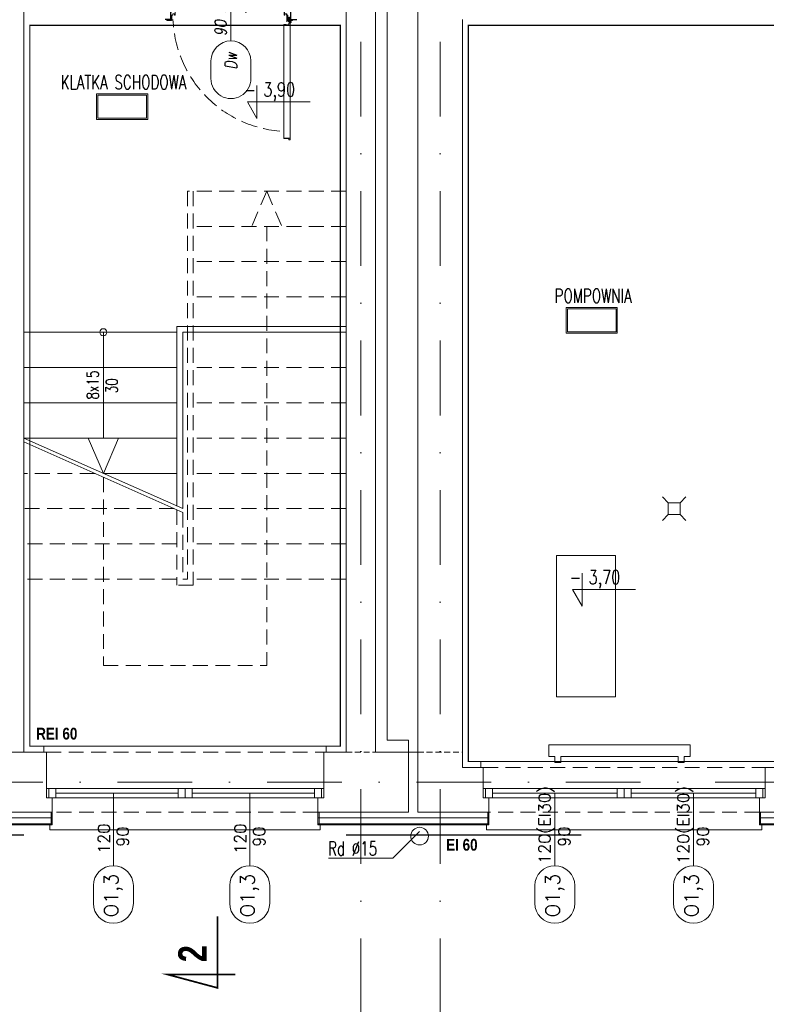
# Model space of a CAD drawing. Header units: millimetres. Extents: x -82287 to 177822, y -399756 to 0.
# Tile 121 of 228: x 49889 to 50524, y -195736 to -194899. Entities that reach past the tile are written whole.
import ezdxf
from ezdxf.enums import TextEntityAlignment as Align

# ---------------------------------------------------------------- set-up
doc = ezdxf.new("R2010")
doc.units = ezdxf.units.MM
doc.header["$MEASUREMENT"] = 0
for name, pattern in [('SUŁOSZOWA - PB 21 03$0$2_3', [1, 0.5, -0.5]), ('SUŁOSZOWA - PB 21 03$0$CARKOVANA', [7.5, 5, -2.5]), ('SUŁOSZOWA - PB 21 03$0$CENTER', [0.6, 0.375, -0.075, 0.075, -0.075]), ('SUŁOSZOWA - PB 21 03$0$DASHDOT', [25.4, 12.7, -6.35, 0, -6.35]), ('SUŁOSZOWA - PB 21 03$0$HIDDEN', [9.525, 6.35, -3.175]), ('SUŁOSZOWA - PB 21 03$0$Hidden Line', [391.222223, 282.222223, -109])]:
    doc.linetypes.add(name, pattern=pattern)
doc.layers.get('DEFPOINTS').update_dxf_attribs({"lineweight": 50})
doc.layers.add('FL_XREF', color=252, linetype='Continuous')
for name, color, linetype, lineweight in [('SUŁOSZOWA - PB 21 03$0$! WYPOSAŻENIE', 251, 'Continuous', 0), ('SUŁOSZOWA - PB 21 03$0$!! 0_ Istn-okna', 251, 'Continuous', 0), ('SUŁOSZOWA - PB 21 03$0$!! 0_ Istn-sciany', 251, 'Continuous', 0), ('SUŁOSZOWA - PB 21 03$0$!! 0_ Istn-widok', 251, 'Continuous', 0), ('SUŁOSZOWA - PB 21 03$0$!! 0_ Opis', 251, 'Continuous', 0), ('SUŁOSZOWA - PB 21 03$0$!! 0_Istn-armatura', 251, 'Continuous', 0), ('SUŁOSZOWA - PB 21 03$0$!! 0_Istn-cienka', 251, 'Continuous', 0), ('SUŁOSZOWA - PB 21 03$0$!! 0_Istn-grzejniki', 251, 'Continuous', 0), ('SUŁOSZOWA - PB 21 03$0$!! 0_Opis_okna', 251, 'Continuous', 0), ('SUŁOSZOWA - PB 21 03$0$!! 0_Opis_pom', 251, 'Continuous', 0), ('SUŁOSZOWA - PB 21 03$0$!! 0_Osie', 251, 'SUŁOSZOWA - PB 21 03$0$DASHDOT', 0), ('SUŁOSZOWA - PB 21 03$0$!! 0_Widok', 251, 'Continuous', 0), ('SUŁOSZOWA - PB 21 03$0$!! 1  WYDZIELENIE PPOŻ', 251, 'Continuous', 0), ('SUŁOSZOWA - PB 21 03$0$!! 1_ tynk zewn  - nowy', 251, 'Continuous', 0), ('SUŁOSZOWA - PB 21 03$0$!! 1_drzwi-linia', 251, 'Continuous', 0), ('SUŁOSZOWA - PB 21 03$0$!! 1_OPIS POM NOWE', 251, 'Continuous', 0), ('SUŁOSZOWA - PB 21 03$0$!! 1_Wyburzenia', 251, 'SUŁOSZOWA - PB 21 03$0$CARKOVANA', 0), ('SUŁOSZOWA - PB 21 03$0$!! 2_ remont Ocieplenie', 251, 'SUŁOSZOWA - PB 21 03$0$ZIGZAG', 0), ('SUŁOSZOWA - PB 21 03$0$!! 2_drzwi opis', 251, 'Continuous', 0), ('SUŁOSZOWA - PB 21 03$0$0-osie-liniA', 251, 'SUŁOSZOWA - PB 21 03$0$DASHDOT', 0), ('SUŁOSZOWA - PB 21 03$0$Dimension (ISO)', 251, 'Continuous', 0)]:
    doc.layers.add(name, color=color, linetype=linetype, lineweight=lineweight)
doc.styles.add('SUŁOSZOWA - PB 21 03$0$50', font='ROMANS.shx', dxfattribs={"width": 0.8, "oblique": 10, "height": 10})
doc.styles.add('SUŁOSZOWA - PB 21 03$0$ARCHETYP', font='romans.shx', dxfattribs={"height": 15})
doc.styles.add('SUŁOSZOWA - PB 21 03$0$ARIAL', font='tahoma.ttf')
doc.styles.add('SUŁOSZOWA - PB 21 03$0$Note Text (ISO)', font='tahoma.ttf')
doc.styles.add('SUŁOSZOWA - PB 21 03$0$SIMPLEX', font='simplex.shx', dxfattribs={"width": 0.77})
doc.styles.add('SUŁOSZOWA - PB 21 03$0$STYLE7', font='ARIALNB.TTF')
doc.styles.add('SUŁOSZOWA - PB 21 03$0$TXT', font='simplex.shx')
doc.linetypes.add('SUŁOSZOWA - PB 21 03$0$ZIGZAG', pattern='A,0.00254,-5.08,[131,ltypeshp.shx,S=5.08,R=0,X=-5.08,Y=0],-10.16,[131,ltypeshp.shx,S=5.08,R=180,X=5.08,Y=0],-5.08', length=20.32254)
doc.dimstyles.new('SUŁOSZOWA - PB 21 03$0$Default (ISO)', dxfattribs={"dimscale": 5, "dimtxt": 5, "dimasz": 5, "dimexe": 3.175, "dimexo": 0, "dimgap": 0.762, "dimtad": 1, "dimdec": 0, "dimrnd": 1e-08, "dimzin": 0, "dimtxsty": 'SUŁOSZOWA - PB 21 03$0$Note Text (ISO)', "dimcen": 0.09, "dimdle": 10, "dimclrd": 256, "dimclre": 256, "dimclrt": 256, "dimazin": 0, "dimtfac": 0.70104, "dimtmove": 0, "dimatfit": 3, "dimfxl": 1, "dimtolj": 1, "dimtzin": 0, "dimlwd": -1, "dimlwe": -1, "dimarcsym": 0})

# ---------------------------------------------------------------- blocks, each defined once
blk = doc.blocks.new('SUŁOSZOWA - PB 21 03$0$A$C19D82A3D')
for points in [[(-5, 10), (-10, 15)], [(5, 10), (10, 15)], [(-5, 0), (-10, -5)], [(5, 0), (10, -5)]]:
    blk.add_lwpolyline(points)
blk.add_lwpolyline([(-5, 10), (5, 10), (5, 0), (-5, 0)], close=True)
blk = doc.blocks.new('SUŁOSZOWA - PB 21 03$0$BLOK OSI')
at = {"layer": 'SUŁOSZOWA - PB 21 03$0$0-osie-liniA', "ltscale": 5}
for points in [[(50117.21, -193635.47), (50117.21, -195993.95)], [(50184.71, -193635.47), (50184.71, -195993.95)], [(48639.33, -195663.09), (55424.28, -195663.09)]]:
    blk.add_lwpolyline(points, dxfattribs=at)
blk = doc.blocks.new('SUŁOSZOWA - PB 21 03$0$zaw-dr-90-p')
at = {"color": 2, "linetype": 'SUŁOSZOWA - PB 21 03$0$CENTER', "ltscale": 0.2}
for p, q in [((12, 0), (-12, 0)), ((0, 12), (0, -12)), ((24.5, 24), (31, 24)), ((24.5, 19), (31, 19))]:
    blk.add_line(p, q, dxfattribs=at)
at = {"ltscale": 0.2}
for p, q in [((10, 12), (6.5, 12)), ((10, 0), (10, 6.5))]:
    blk.add_line(p, q, dxfattribs=at)
blk.add_lwpolyline([(0, 6.5), (23.5, 6.5, 0.414214), (28, 11), (28, 31), (24.5, 31), (24.5, 11, -0.414214), (23.5, 10), (0, 10, 4.561698), (7.6, 6.5), (4.9, 4.2)], format="xyb", dxfattribs=at)
blk.add_lwpolyline([(-0.2, -0.2), (-2.5, -0.2), (-2.5, 0.2), (-0.2, 0.2), (-0.2, 2.5), (0.2, 2.5), (0.2, 0.2), (2.8, 0.2), (2.8, -0.2), (0.2, -0.2), (0.2, -2.8), (-0.2, -2.8)], close=True)
blk.add_lwpolyline([(10, 10), (10, 39), (6.5, 39), (6.5, 10)], dxfattribs=at)
blk.add_circle((0, 0), 6.5, dxfattribs=at)
blk = doc.blocks.new('SUŁOSZOWA - PB 21 03$0$drzwi 90- sc 12')
for p, q in [((-13620.32, 20410.16), (-13620.32, 20313.77)), ((-13614.92, 20409.86), (-13620.32, 20409.86)), ((-13616.12, 20410.26), (-13620.22, 20410.26)), ((-13616.12, 20410.26), (-13620, 20410.26)), ((-13618.17, 20410.26), (-13616.22, 20410.26)), ((-13618.17, 20410.26), (-13616.22, 20410.26)), ((-13616.12, 20410.26), (-13616.12, 20411.46)), ((-13616.12, 20411.46), (-13615.02, 20411.46)), ((-13614.92, 20411.36), (-13614.92, 20313.77)), ((-13620.32, 20313.47), (-13620.32, 20317.97)), ((-13614.92, 20313.77), (-13620.32, 20313.77)), ((-13618.22, 20313.37), (-13620.22, 20313.37)), ((-13618.22, 20313.67), (-13618.22, 20313.37)), ((-13618.22, 20313.67), (-13616.42, 20313.67)), ((-13615.92, 20313.17), (-13615.92, 20312.17)), ((-13615.92, 20312.17), (-13615.02, 20312.17)), ((-13614.92, 20312.27), (-13614.92, 20317.97)), ((-13715.57, 20308.32), (-13715.57, 20308.56)), ((-13715.57, 20307.69), (-13715.57, 20308.56)), ((-13715.57, 20307.82), (-13715.57, 20308.56)), ((-13715.57, 20307.72), (-13715.37, 20307.72)), ((-13617.77, 20311.12), (-13617.77, 20305.72)), ((-13617.77, 20311.12), (-13617.77, 20305.72)), ((-13616.17, 20309.92), (-13617.37, 20309.92)), ((-13616.17, 20309.92), (-13616.17, 20311.02)), ((-13715.77, 20301.96), (-13716.27, 20301.96)), ((-13616.77, 20301.96), (-13616.27, 20301.96))]:
    blk.add_line(p, q)
for points in [[(-13665.27, 20284.96), (-13665.27, 20325.83)], [(-13615.57, 20309.64), (-13615.32, 20309.64), (-13615.32, 20309.82), (-13616.32, 20309.82), (-13616.32, 20309.64), (-13615.92, 20309.64)]]:
    blk.add_lwpolyline(points)
at = {"lineweight": 30}
for points in [[(-13716.27, 20308.92), (-13721.27, 20308.92)], [(-13716.27, 20308.92), (-13716.27, 20296.92)], [(-13614.27, 20308.92), (-13609.27, 20308.92)], [(-13614.27, 20308.92), (-13614.27, 20296.92)]]:
    blk.add_lwpolyline(points, dxfattribs=at)
at = {"ltscale": 0.2}
for points in [[(-13715.57, 20307.51), (-13715.57, 20309.48, 0.414214), (-13715.91, 20309.82), (-13719.43, 20309.82, 0.414214), (-13719.77, 20309.48), (-13719.77, 20308.92), (-13719.59, 20308.92), (-13719.59, 20309.48, -0.414214), (-13719.43, 20309.64), (-13716.97, 20309.64)], [(-13716.97, 20309.64), (-13715.91, 20309.64, -0.414214), (-13715.75, 20309.48), (-13715.75, 20307.51)], [(-13715.75, 20307.76), (-13715.75, 20305.58, 0.414214), (-13715.41, 20305.24), (-13714.96, 20305.24, -0.414214), (-13714.8, 20305.08), (-13714.8, 20304.48, 0.414214), (-13714.46, 20304.14), (-13713.28, 20304.14, 0.414214), (-13712.94, 20304.48), (-13712.94, 20305.15, -1), (-13712.75, 20305.15), (-13712.75, 20301.96, -0.414214), (-13712.91, 20301.8), (-13715.43, 20301.8, -0.414214), (-13715.59, 20301.96), (-13715.59, 20302.52), (-13715.77, 20302.52), (-13715.77, 20301.96, 0.414214), (-13715.43, 20301.62), (-13712.91, 20301.62, 0.414214), (-13712.57, 20301.96), (-13712.57, 20305.15, 1), (-13713.12, 20305.15), (-13713.12, 20304.48, -0.414214), (-13713.28, 20304.32), (-13714.46, 20304.32, -0.414214), (-13714.62, 20304.48), (-13714.62, 20305.08, 0.414214), (-13714.96, 20305.42), (-13715.41, 20305.42, -0.414214), (-13715.57, 20305.58), (-13715.57, 20307.64)], [(-13615.92, 20309.64), (-13616.63, 20309.64, 0.414214), (-13616.79, 20309.48), (-13616.79, 20305.58, -0.414214), (-13617.13, 20305.24), (-13617.58, 20305.24, 0.414214), (-13617.74, 20305.08), (-13617.74, 20304.48, -0.414214), (-13618.08, 20304.14), (-13619.26, 20304.14, -0.414214), (-13619.6, 20304.48), (-13619.6, 20305.15, 1), (-13619.79, 20305.15), (-13619.79, 20301.96, 0.414214), (-13619.63, 20301.8), (-13617.11, 20301.8, 0.414214), (-13616.95, 20301.96), (-13616.95, 20302.52), (-13616.77, 20302.52), (-13616.77, 20301.96, -0.414214), (-13617.11, 20301.62), (-13619.63, 20301.62, -0.414214), (-13619.97, 20301.96), (-13619.97, 20305.15, -1), (-13619.42, 20305.15), (-13619.42, 20304.48, 0.414214), (-13619.26, 20304.32), (-13618.08, 20304.32, 0.414214), (-13617.92, 20304.48), (-13617.92, 20305.08, -0.414214), (-13617.58, 20305.42), (-13617.13, 20305.42, 0.414214), (-13616.97, 20305.58), (-13616.97, 20309.48, -0.414214), (-13616.63, 20309.82), (-13613.11, 20309.82, -0.414214), (-13612.77, 20309.48), (-13612.77, 20308.92), (-13612.95, 20308.92), (-13612.95, 20309.48, 0.414214), (-13613.11, 20309.64), (-13615.57, 20309.64)]]:
    blk.add_lwpolyline(points, format="xyb", dxfattribs=at)
blk.add_lwpolyline([(-13616.79, 20308.82), (-13616.97, 20308.82), (-13616.97, 20307.42), (-13616.79, 20307.42)], close=True)
at = {"linetype": 'SUŁOSZOWA - PB 21 03$0$Hidden Line', "lineweight": 9, "ltscale": 0.05}
blk.add_arc((-13615.5, 20305.14), 99.12, 94.80054, 177.69442, dxfattribs=at)
for centre, radius, start, end in [((-13620.22, 20410.16), 0.1, 90, 180), ((-13615.02, 20411.36), 0.1, 0, 90), ((-13620.22, 20313.47), 0.1, 180, 270), ((-13616.42, 20313.17), 0.5, 0, 90), ((-13615.02, 20312.27), 0.1, 270, 0), ((-13616.27, 20311.02), 0.1, 0, 90)]:
    blk.add_arc(centre, radius, start, end)
at = {"xscale": 0.09999999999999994, "yscale": 0.09999999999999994, "zscale": 0.09999999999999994, "rotation": 180.0000000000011}
blk.add_blockref('SUŁOSZOWA - PB 21 03$0$zaw-dr-90-p', (-13614.92, 20310.92), dxfattribs=at)
blk = doc.blocks.new('SUŁOSZOWA - PB 21 03$0$1_ok-opis')
blk.add_line((0, 111.61), (0, 50))
for points in [[(-17, 128.61), (-17, 143.61)], [(17, 128.61), (17, 143.61)]]:
    blk.add_lwpolyline(points)
for centre, start, end in [((0, 143.61), 0, 180), ((0, 128.61), 180, 0)]:
    blk.add_arc(centre, 17, start, end)
at = {"style": 'SUŁOSZOWA - PB 21 03$0$ARCHETYP'}
for tag, height, rotation, p in [('NR', 12, 90, (0, 136.9)), ('NR', 12, 270, (0, 136.9)), ('SZEROKOŚĆ', 10, 90, (-8, 78.29)), ('WYSOKOŚĆ', 10, 270, (-8, 78.29)), ('WYSOKOŚĆ', 10, 90, (8, 78.29)), ('SZEROKOŚĆ', 10, 270, (8, 78.29))]:
    blk.add_attdef(tag, text='', height=height, rotation=rotation, dxfattribs=at).set_placement(p, align=Align.MIDDLE)
blk = doc.blocks.new('*D1518')
at = {"layer": 'DEFPOINTS', "color": 0, "transparency": 16777216}
for p in [(-689.8, 120.2), (510.2, 120.2), (510.2, 18.8)]:
    blk.add_point(p, dxfattribs=at)
at = {"layer": 'SUŁOSZOWA - PB 21 03$0$Dimension (ISO)', "transparency": 16777216}
for p, q in [((-689.8, 120.2), (-689.8, 2.9)), ((510.2, 120.2), (510.2, 2.9)), ((-664.8, 18.8), (485.2, 18.8))]:
    blk.add_line(p, q, dxfattribs=at)
for points in [[(-664.8, 22.9), (-664.8, 14.6), (-689.8, 18.8)], [(485.2, 22.9), (485.2, 14.6), (510.2, 18.8)]]:
    blk.add_solid(points, dxfattribs=at)
at = {"layer": 'SUŁOSZOWA - PB 21 03$0$Dimension (ISO)', "lineweight": 9, "transparency": 16777216, "insert": (-160.6, 48.6), "char_height": 25, "attachment_point": 1, "style": 'SUŁOSZOWA - PB 21 03$0$Note Text (ISO)'}
blk.add_mtext('\\A1;1200', dxfattribs=at)
blk = doc.blocks.new('SUŁOSZOWA - PB 21 03$0$A$C11ef928a')
at = {"layer": 'SUŁOSZOWA - PB 21 03$0$Dimension (ISO)', "lineweight": 9}
dim = blk.add_linear_dim(base=(510.2, 18.8), p1=(-689.8, 120.2), p2=(510.2, 120.2), angle=180, dimstyle='SUŁOSZOWA - PB 21 03$0$Default (ISO)', override={"dimdec": 0, "dimlfac": 1, "dimtp": 0, "dimtm": 0, "dimtdec": 2, "dimtofl": 0, "dimatfit": 1}, dxfattribs=at)
dim.commit()
dim.dimension.update_dxf_attribs({"geometry": '*D1518', "text_midpoint": (-125.7, 18.8), "dimtype": 128})
blk = doc.blocks.new('SUŁOSZOWA - PB 21 03')
at = {"layer": 'SUŁOSZOWA - PB 21 03$0$!! 0_ Istn-okna'}
for points in [[(49849.71142, -195605.5883), (50085.71142, -195605.5883)], [(49857.71142, -195609.5883), (49961.71142, -195609.5883)], [(49973.71142, -195609.5883), (50077.71142, -195609.5883)], [(50221.21802, -195605.5883), (50461.21802, -195605.5883)], [(50229.21802, -195609.5883), (50335.21802, -195609.5883)], [(50347.21802, -195609.5883), (50453.21802, -195609.5883)], [(49849.71142, -195613.5883), (50085.71142, -195613.5883)], [(50221.21802, -195613.5883), (50461.21802, -195613.5883)]]:
    blk.add_lwpolyline(points, dxfattribs=at)
for points in [[(49851.71142, -195613.5883), (49857.71142, -195613.5883), (49857.71142, -195605.5883), (49851.71142, -195605.5883)], [(49961.71142, -195613.5883), (49967.71142, -195613.5883), (49967.71142, -195605.5883), (49961.71142, -195605.5883)], [(49967.71142, -195613.5883), (49973.71142, -195613.5883), (49973.71142, -195605.5883), (49967.71142, -195605.5883)], [(50077.71142, -195613.5883), (50083.71142, -195613.5883), (50083.71142, -195605.5883), (50077.71142, -195605.5883)], [(50223.21802, -195613.5883), (50229.21802, -195613.5883), (50229.21802, -195605.5883), (50223.21802, -195605.5883)], [(50335.21802, -195613.5883), (50341.21802, -195613.5883), (50341.21802, -195605.5883), (50335.21802, -195605.5883)], [(50341.21802, -195613.5883), (50347.21802, -195613.5883), (50347.21802, -195605.5883), (50341.21802, -195605.5883)], [(50453.21802, -195613.5883), (50459.21802, -195613.5883), (50459.21802, -195605.5883), (50453.21802, -195605.5883)]]:
    blk.add_lwpolyline(points, close=True, dxfattribs=at)
at = {"layer": 'SUŁOSZOWA - PB 21 03$0$!! 0_ Istn-sciany'}
for p, q in [((50129.71142, -194364.5883), (50129.71142, -195574.5883)), ((50104.71142, -194651.5883), (50104.71142, -195574.5883)), ((49830.71142, -194926.5883), (49830.71142, -195574.5883))]:
    blk.add_line(p, q, dxfattribs=at)
for points in [[(50165.71142, -194313.5883), (50165.71142, -195625.5883)], [(50203.71142, -194951.5883), (50203.71142, -195587.5883)], [(49849.71142, -195574.5883), (49830.71142, -195574.5883)], [(49849.71142, -195574.5883), (49849.71142, -195613.5883)], [(50104.71142, -195574.5883), (50085.71142, -195574.5883)], [(50085.71142, -195574.5883), (50085.71142, -195613.5883)], [(50157.71142, -195574.5883), (50129.71142, -195574.5883)], [(50203.71142, -195587.5883), (50221.21802, -195587.5883)], [(50221.21802, -195587.5883), (50221.21802, -195613.5883)], [(50461.21802, -195587.5883), (50483.71142, -195587.5883)], [(50461.21802, -195587.5883), (50461.21802, -195613.5883)], [(49849.71142, -195613.5883), (49854.71142, -195613.5883)], [(49854.71142, -195613.5883), (49854.71142, -195625.5883)], [(50080.71142, -195613.5883), (50085.71142, -195613.5883)], [(50080.71142, -195613.5883), (50080.71142, -195625.5883)], [(50221.21802, -195613.5883), (50226.21802, -195613.5883)], [(50226.21802, -195613.5883), (50226.21802, -195625.5883)], [(50456.21802, -195613.5883), (50461.21802, -195613.5883)], [(50456.21802, -195613.5883), (50456.21802, -195625.5883)], [(49854.71142, -195625.5883), (49780.71142, -195625.5883)], [(50157.71142, -195625.5883), (50080.71142, -195625.5883)], [(50165.71142, -195625.5883), (50226.21802, -195625.5883)], [(50456.21802, -195625.5883), (50526.21802, -195625.5883)]]:
    blk.add_lwpolyline(points, dxfattribs=at)
at = {"layer": 'SUŁOSZOWA - PB 21 03$0$!! 0_ Istn-widok'}
for p, q in [((49960.71142, -195212.5883), (49960.71142, -195365.36608)), ((49965.71142, -195217.5883), (49965.71142, -195367.5883)), ((50157.71142, -195564.5883), (50157.71142, -195625.5883))]:
    blk.add_line(p, q, dxfattribs=at)
for points in [[(50139.71142, -194374.5883), (50139.71142, -195564.5883)], [(49960.71142, -195217.5883), (49830.71142, -195217.5883)], [(49898.21142, -195217.5883), (49898.21142, -195307.5883)], [(50104.71142, -195212.5883), (49960.71142, -195212.5883)], [(50104.71142, -195217.5883), (49965.71142, -195217.5883)], [(49960.71142, -195247.5883), (49830.71142, -195247.5883)], [(49960.71142, -195277.5883), (49830.71142, -195277.5883)], [(49960.71142, -195307.5883), (49830.71142, -195307.5883)], [(49830.71142, -195307.5883), (49965.71142, -195367.5883)], [(49830.71142, -195310.87126), (49965.71142, -195370.87126)], [(49960.71142, -195337.5883), (49898.21142, -195337.5883)], [(49847.71142, -195569.5883), (50087.71142, -195569.5883)], [(49847.71142, -195574.5883), (49847.71142, -195569.5883)], [(50087.71142, -195574.5883), (50087.71142, -195569.5883)], [(50157.71142, -195564.5883), (50139.71142, -195564.5883)], [(49805.71142, -195574.5883), (49830.71142, -195574.5883)], [(50157.71142, -195574.5883), (50165.71142, -195574.5883)], [(50219.21802, -195582.5883), (50463.21802, -195582.5883)], [(50219.21802, -195587.5883), (50219.21802, -195582.5883)], [(49852.71142, -195635.5883), (49852.71142, -195640.5883)], [(50082.71142, -195635.5883), (50082.71142, -195640.5883)], [(50157.71142, -195635.5883), (50165.71142, -195635.5883)], [(50224.21802, -195635.5883), (50224.21802, -195640.5883)], [(50458.21802, -195635.5883), (50458.21802, -195640.5883)], [(50082.71142, -195640.5883), (49852.71142, -195640.5883)], [(50458.21802, -195640.5883), (50224.21802, -195640.5883)]]:
    blk.add_lwpolyline(points, dxfattribs=at)
for centre, radius in [((49898.21142, -195217.5883), 3), ((50167.21142, -195646.0883), 7.5)]:
    blk.add_circle(centre, radius, dxfattribs=at)
at = {"layer": 'SUŁOSZOWA - PB 21 03$0$!! 0_ Opis'}
for points in [[(50028.7731, -195007.78476), (50028.7731, -195035.78653)], [(50028.7731, -195035.78653), (50020.68968, -195021.78565)], [(50020.68968, -195021.78565), (50074.12389, -195021.78565)], [(50305.41122, -195422.42112), (50305.41122, -195450.42289)], [(50305.41122, -195450.42289), (50297.32781, -195436.42201)], [(50297.32781, -195436.42201), (50350.76201, -195436.42201)]]:
    blk.add_lwpolyline(points, dxfattribs=at)
at = {"layer": 'SUŁOSZOWA - PB 21 03$0$!! 0_Istn-armatura'}
blk.add_lwpolyline([(50283.71142, -195527.5883), (50333.71142, -195527.5883), (50333.71142, -195407.5883), (50283.71142, -195407.5883)], close=True, dxfattribs=at)
at = {"layer": 'SUŁOSZOWA - PB 21 03$0$!! 0_Istn-cienka', "linetype": 'SUŁOSZOWA - PB 21 03$0$HIDDEN', "ltscale": 2}
for p, q in [((49969.71142, -195097.5883), (49969.71142, -195427.5883)), ((49974.71142, -195097.5883), (49974.71142, -195432.5883)), ((49960.71142, -195368.64903), (49960.71142, -195432.5883)), ((49965.71142, -195370.87126), (49965.71142, -195427.5883))]:
    blk.add_line(p, q, dxfattribs=at)
for points in [[(50104.71142, -195097.5883), (49969.71142, -195097.5883)], [(50037.21142, -195097.5883), (50024.32751, -195127.5883)], [(50037.21142, -195097.5883), (50050.09534, -195127.5883)], [(50104.71142, -195127.5883), (49974.71142, -195127.5883)], [(50037.21142, -195127.5883), (50037.21142, -195501.0883)], [(50104.71142, -195157.5883), (49974.71142, -195157.5883)], [(50104.71142, -195187.5883), (49974.71142, -195187.5883)], [(50104.71142, -195217.5883), (49974.71142, -195217.5883)], [(50104.71142, -195247.5883), (49974.71142, -195247.5883)], [(50104.71142, -195277.5883), (49974.71142, -195277.5883)], [(50104.71142, -195307.5883), (49974.71142, -195307.5883)], [(49890.82478, -195337.5883), (49830.71142, -195337.5883)], [(49898.21142, -195340.87126), (49898.21142, -195501.0883)], [(50104.71142, -195337.5883), (49974.71142, -195337.5883)], [(49958.32478, -195367.5883), (49830.71142, -195367.5883)], [(50104.71142, -195367.5883), (49974.71142, -195367.5883)], [(49960.71142, -195397.5883), (49830.71142, -195397.5883)], [(50104.71142, -195397.5883), (49974.71142, -195397.5883)], [(49960.71142, -195427.5883), (49830.71142, -195427.5883)], [(49969.71142, -195427.5883), (49965.71142, -195427.5883)], [(50104.71142, -195427.5883), (49974.71142, -195427.5883)], [(49974.71142, -195432.5883), (49960.71142, -195432.5883)], [(49898.21142, -195501.0883), (50037.21142, -195501.0883)], [(49849.71142, -195574.5883), (50085.71142, -195574.5883)], [(50221.21802, -195587.5883), (50461.21802, -195587.5883)], [(50080.71142, -195625.5883), (49854.71142, -195625.5883)], [(50456.21802, -195625.5883), (50226.21802, -195625.5883)]]:
    blk.add_lwpolyline(points, dxfattribs=at)
at = {"layer": 'SUŁOSZOWA - PB 21 03$0$!! 0_Istn-grzejniki'}
blk.add_lwpolyline([(50282.21802, -195583.42942), (50282.21802, -195578.42942), (50277.21802, -195578.42942), (50277.21802, -195568.42942), (50397.21802, -195568.42942), (50397.21802, -195578.42942), (50392.21802, -195578.42942), (50392.21802, -195583.42942), (50387.21802, -195583.42942), (50387.21802, -195578.42942), (50287.21802, -195578.42942), (50287.21802, -195583.42942)], close=True, dxfattribs=at)
at = {"layer": 'SUŁOSZOWA - PB 21 03$0$!! 0_Opis_okna'}
for points in [[(50144.57423, -195664.7255), (50167.21142, -195642.0883)], [(50144.57423, -195664.7255), (50089.68889, -195664.7255)]]:
    blk.add_lwpolyline(points, dxfattribs=at)
at = {"layer": 'SUŁOSZOWA - PB 21 03$0$!! 0_Opis_okna', "const_width": 1.44}
blk.add_lwpolyline([(49995.34114, -195714.30937), (49995.34114, -195775.13497), (49953.2765, -195763.86378), (50010.54754, -195763.86378)], dxfattribs=at)
blk.add_lwpolyline([(49995.34114, -195714.30937), (49995.34114, -195775.13497), (49953.2765, -195763.86378), (50010.54754, -195763.86378)], dxfattribs=at)
at = {"layer": 'SUŁOSZOWA - PB 21 03$0$!! 0_Opis_pom', "ltscale": 0.7}
for points in [[(49892.51925, -195036.70804), (49936.03925, -195036.70804), (49936.03925, -195014.94804), (49892.51925, -195014.94804)], [(49893.60725, -195035.62004), (49934.95125, -195035.62004), (49934.95125, -195016.03604), (49893.60725, -195016.03604)], [(50291.84595, -195218.40936), (50335.36595, -195218.40936), (50335.36595, -195196.64936), (50291.84595, -195196.64936)], [(50292.93395, -195217.32136), (50334.27795, -195217.32136), (50334.27795, -195197.73736), (50292.93395, -195197.73736)]]:
    blk.add_lwpolyline(points, close=True, dxfattribs=at)
at = {"layer": 'SUŁOSZOWA - PB 21 03$0$!! 0_Widok'}
for points in [[(49898.21142, -195337.5883), (49885.32751, -195307.5883)], [(49898.21142, -195337.5883), (49911.09534, -195307.5883)]]:
    blk.add_lwpolyline(points, dxfattribs=at)
at = {"layer": 'SUŁOSZOWA - PB 21 03$0$!! 1  WYDZIELENIE PPOŻ', "color": 20, "linetype": 'SUŁOSZOWA - PB 21 03$0$2_3', "ltscale": 10, "true_color": 0xf65c09, "const_width": 1}
for points in [[(49835.71142, -194956.5883), (50099.71142, -194956.5883), (50099.71142, -195569.5883), (49835.71142, -195569.5883)], [(50208.71142, -195582.5883), (51073.71142, -195582.5883), (51073.71142, -194956.5883), (50208.71142, -194956.5883)]]:
    blk.add_lwpolyline(points, close=True, dxfattribs=at)
for points in [[(49830.71142, -195645.17639), (49630.71142, -195645.17639)], [(50104.71142, -195645.17639), (50304.71142, -195645.17639)]]:
    blk.add_lwpolyline(points, dxfattribs=at)
at = {"layer": 'SUŁOSZOWA - PB 21 03$0$!! 1_ tynk zewn  - nowy'}
for points in [[(49853.71142, -195625.5883), (49853.71142, -195636.5883)], [(49854.71142, -195625.5883), (49854.71142, -195636.5883)], [(50080.71142, -195625.5883), (50080.71142, -195636.5883)], [(50081.71142, -195625.5883), (50081.71142, -195636.5883)], [(50225.21802, -195625.5883), (50225.21802, -195636.5883)], [(50226.21802, -195625.5883), (50226.21802, -195636.5883)], [(50456.21802, -195625.5883), (50456.21802, -195636.5883)], [(50457.21802, -195625.5883), (50457.21802, -195636.5883)], [(49854.71142, -195635.5883), (49780.71142, -195635.5883)], [(49854.71142, -195636.5883), (49780.71142, -195636.5883)], [(50226.21802, -195635.5883), (50080.71142, -195635.5883)], [(50226.21802, -195636.5883), (50080.71142, -195636.5883)], [(50526.21802, -195635.5883), (50456.21802, -195635.5883)], [(50526.21802, -195636.5883), (50456.21802, -195636.5883)]]:
    blk.add_lwpolyline(points, dxfattribs=at)
at = {"layer": 'SUŁOSZOWA - PB 21 03$0$!! 1_Wyburzenia'}
for points in [[(50104.71142, -195574.5883), (50129.71142, -195574.5883)], [(50165.71142, -195574.5883), (50203.71142, -195574.5883)]]:
    blk.add_lwpolyline(points, dxfattribs=at)
at = {"layer": 'SUŁOSZOWA - PB 21 03$0$!! 2_ remont Ocieplenie', "linetype": 'SUŁOSZOWA - PB 21 03$0$ZIGZAG', "ltscale": 0.75}
for points in [[(49854.71142, -195630.5883), (49780.71142, -195630.5883)], [(50226.21802, -195630.5883), (50080.71142, -195630.5883)], [(50526.21802, -195630.5883), (50456.21802, -195630.5883)]]:
    blk.add_lwpolyline(points, dxfattribs=at)
at = {"xscale": -0.1, "yscale": 0.1, "zscale": 0.1, "rotation": 90}
blk.add_blockref('SUŁOSZOWA - PB 21 03$0$A$C11ef928a', (82225.12684, -195364.3052), dxfattribs=at)
at = {"layer": 'SUŁOSZOWA - PB 21 03$0$!! 0_Istn-armatura', "xscale": -1, "rotation": 270}
blk.add_blockref('SUŁOSZOWA - PB 21 03$0$A$C19D82A3D', (50378.71142, -195367.5883), dxfattribs=at)
at = {"layer": 'SUŁOSZOWA - PB 21 03$0$!! 0_Opis_okna'}
ref = blk.add_blockref('SUŁOSZOWA - PB 21 03$0$1_ok-opis', (49906.71142, -195559.5883), dxfattribs=dict(at, rotation=180))
ref.add_attrib('SZEROKOŚĆ', '120', dxfattribs={"layer": '0', "height": 10, "rotation": 90, "style": 'SUŁOSZOWA - PB 21 03$0$ARCHETYP'}).set_placement((49898.71142, -195648.30871), align=Align.MIDDLE)
ref.add_attrib('WYSOKOŚĆ', '90', dxfattribs={"layer": '0', "height": 10, "rotation": 90, "style": 'SUŁOSZOWA - PB 21 03$0$ARCHETYP'}).set_placement((49914.71142, -195646.53526), align=Align.MIDDLE)
ref.add_attrib('NR', 'O1,3', dxfattribs={"layer": '0', "height": 12, "rotation": 90, "style": 'SUŁOSZOWA - PB 21 03$0$ARCHETYP'}).set_placement((49906.71142, -195696.48975), align=Align.MIDDLE)
ref = blk.add_blockref('SUŁOSZOWA - PB 21 03$0$1_ok-opis', (50022.71142, -195559.5883), dxfattribs=dict(at, rotation=180))
ref.add_attrib('SZEROKOŚĆ', '120', dxfattribs={"layer": '0', "height": 10, "rotation": 90, "style": 'SUŁOSZOWA - PB 21 03$0$ARCHETYP'}).set_placement((50014.71142, -195648.30871), align=Align.MIDDLE)
ref.add_attrib('WYSOKOŚĆ', '90', dxfattribs={"layer": '0', "height": 10, "rotation": 90, "style": 'SUŁOSZOWA - PB 21 03$0$ARCHETYP'}).set_placement((50030.71142, -195646.53526), align=Align.MIDDLE)
ref.add_attrib('NR', 'O1,3', dxfattribs={"layer": '0', "height": 12, "rotation": 90, "style": 'SUŁOSZOWA - PB 21 03$0$ARCHETYP'}).set_placement((50022.71142, -195696.48975), align=Align.MIDDLE)
ref = blk.add_blockref('SUŁOSZOWA - PB 21 03$0$1_ok-opis', (50282.21802, -195559.5883), dxfattribs=dict(at, rotation=180))
ref.add_attrib('SZEROKOŚĆ', '120(EI30)', dxfattribs={"layer": '0', "height": 10, "rotation": 90, "style": 'SUŁOSZOWA - PB 21 03$0$ARCHETYP'}).set_placement((50274.21802, -195636.52526), align=Align.MIDDLE)
ref.add_attrib('WYSOKOŚĆ', '90', dxfattribs={"layer": '0', "height": 10, "rotation": 90, "style": 'SUŁOSZOWA - PB 21 03$0$ARCHETYP'}).set_placement((50290.21802, -195646.53526), align=Align.MIDDLE)
ref.add_attrib('NR', 'O1,3', dxfattribs={"layer": '0', "height": 12, "rotation": 90, "style": 'SUŁOSZOWA - PB 21 03$0$ARCHETYP'}).set_placement((50282.21802, -195696.48975), align=Align.MIDDLE)
ref = blk.add_blockref('SUŁOSZOWA - PB 21 03$0$1_ok-opis', (50400.21802, -195559.5883), dxfattribs=dict(at, rotation=180))
ref.add_attrib('SZEROKOŚĆ', '120(EI30)', dxfattribs={"layer": '0', "height": 10, "rotation": 90, "style": 'SUŁOSZOWA - PB 21 03$0$ARCHETYP'}).set_placement((50392.21802, -195636.52526), align=Align.MIDDLE)
ref.add_attrib('WYSOKOŚĆ', '90', dxfattribs={"layer": '0', "height": 10, "rotation": 90, "style": 'SUŁOSZOWA - PB 21 03$0$ARCHETYP'}).set_placement((50408.21802, -195646.53526), align=Align.MIDDLE)
ref.add_attrib('NR', 'O1,3', dxfattribs={"layer": '0', "height": 12, "rotation": 90, "style": 'SUŁOSZOWA - PB 21 03$0$ARCHETYP'}).set_placement((50400.21802, -195696.48975), align=Align.MIDDLE)
at = {"layer": 'SUŁOSZOWA - PB 21 03$0$!! 0_Osie'}
blk.add_blockref('SUŁOSZOWA - PB 21 03$0$BLOK OSI', (0, 63), dxfattribs=at)
at = {"layer": 'SUŁOSZOWA - PB 21 03$0$!! 1_drzwi-linia', "xscale": -1, "rotation": 180}
blk.add_blockref('SUŁOSZOWA - PB 21 03$0$drzwi 90- sc 12', (63671.98113, -174642.66396), dxfattribs=at)
at = {"layer": 'SUŁOSZOWA - PB 21 03$0$!! 2_drzwi opis'}
ref = blk.add_blockref('SUŁOSZOWA - PB 21 03$0$1_ok-opis', (50006.71146, -194858.28268), dxfattribs=dict(at, rotation=180.0000036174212))
ref.add_attrib('WYSOKOŚĆ', '90 (EIS30)', dxfattribs={"layer": '0', "height": 10, "rotation": 90.00000362, "style": 'SUŁOSZOWA - PB 21 03$0$50', "oblique": 10, "width": 0.8}).set_placement((49998.71146, -194936.57353), align=Align.MIDDLE)
ref.add_attrib('SZEROKOŚĆ', '205', dxfattribs={"layer": '0', "height": 10, "rotation": 90.00000362, "style": 'SUŁOSZOWA - PB 21 03$0$50', "oblique": 10, "width": 0.8}).set_placement((50014.71146, -194936.57353), align=Align.MIDDLE)
ref.add_attrib('NR', 'Dw', dxfattribs={"layer": '0', "height": 10, "rotation": 90.00000362, "style": 'SUŁOSZOWA - PB 21 03$0$50', "oblique": 10, "width": 0.8}).set_placement((50006.71147, -194986.89393), align=Align.MIDDLE)
at = {"layer": 'SUŁOSZOWA - PB 21 03$0$! WYPOSAŻENIE', "color": 20, "true_color": 0xf65c09, "char_height": 10, "attachment_point": 1, "style": 'SUŁOSZOWA - PB 21 03$0$STYLE7'}
for s, insert in [('REI 60', (49841.09537, -195553.93841)), ('EI 60', (50189.76596, -195648.43656))]:
    blk.add_mtext_dynamic_manual_height_columns(s, width=58.1261145, gutter_width=75, heights=[0], dxfattribs=dict(at, insert=insert))
at = {"layer": 'SUŁOSZOWA - PB 21 03$0$!! 0_ Opis', "style": 'SUŁOSZOWA - PB 21 03$0$SIMPLEX', "width": 0.75}
for s, p in [('- 3,90', (50018.08565, -195017.20753)), ('- 3,70', (50294.72377, -195431.84389))]:
    blk.add_text(s, height=12, dxfattribs=at).set_placement(p)
for s, p in [('8x15', (49894.17713, -195274.84819)), ('30', (49910.3282, -195269.56804))]:
    blk.add_text(s, height=10, rotation=90, dxfattribs=at).set_placement(p)
at = {"layer": 'SUŁOSZOWA - PB 21 03$0$!! 0_ Opis', "color": 9, "style": 'SUŁOSZOWA - PB 21 03$0$STYLE7', "text_generation_flag": 6, "width": 0.95}
blk.add_text('2', height=24, rotation=270.00000016, dxfattribs=at).set_placement((49985.95727, -195753.29011))
at = {"layer": 'SUŁOSZOWA - PB 21 03$0$!! 0_Opis_okna', "style": 'SUŁOSZOWA - PB 21 03$0$ARCHETYP', "width": 0.7}
blk.add_text('Rd %%C15', height=12, rotation=359.99999996, dxfattribs=at).set_placement((50089.32858, -195662.55211))
at = {"layer": 'SUŁOSZOWA - PB 21 03$0$!! 0_Opis_pom', "ltscale": 0.7, "style": 'SUŁOSZOWA - PB 21 03$0$TXT', "width": 0.7}
for s, p in [('KLATKA SCHODOWA', (49915.39438, -195010.90173)), ('POMPOWNIA', (50314.72109, -195192.60304))]:
    blk.add_text(s, height=12, dxfattribs=at).set_placement(p, align=Align.CENTER)
at = {"layer": 'SUŁOSZOWA - PB 21 03$0$!! 0_Opis_pom', "ltscale": 0.7, "style": 'SUŁOSZOWA - PB 21 03$0$ARIAL'}
for tag, p in [('B0,19', (52679.2094, -194257.55204)), ('B2,14', (73874.0461, -194402.0887)), ('B2,12', (73342.49259, -194413.89249)), ('B1,21', (60405.50261, -194427.18207)), ('B2,11', (73069.01144, -194438.89383)), ('B2,16', (75195.07765, -194441.83446)), ('A1,16', (59129.54925, -194448.08429)), ('B1/17', (59524.53699, -194450.37428)), ('B1,19', (59914.81903, -194448.15658)), ('1,23', (61575.22173, -194450.37428)), ('B0,15', (51514.15008, -194461.8073)), ('A1,1', (58808.06672, -194460.94161)), ('1,22', (60947.33929, -194456.1144)), ('B2,17', (75506.7465, -194471.3759)), ('B2,19.1', (76701.67035, -194466.03695)), ('B3,7', (87459.81312, -194465.07097)), ('B3,3', (88235.73906, -194465.79732)), ('B0,18', (52071.43815, -194478.40179)), ('B1,18', (59715.51745, -194473.87108)), ('B3,8', (90006.66539, -194478.47972)), ('B2,15', (74566.38885, -194487.81114)), ('B3,6', (86826.65132, -194483.15512)), ('B1,20', (60198.53687, -194490.17374)), ('B2,10', (72728.63362, -194489.37283)), ('A0,6', (49094.40602, -194505.72387)), ('A2,5', (72452.45009, -194505.90583)), ('B2,13', (73649.91716, -194500.01242)), ('A0,4', (49692.81919, -194517.93289)), ('B0,22', (54187.56644, -194519.04308)), ('A1,6', (58565.96262, -194514.50753)), ('B1,1', (61908.24378, -194515.48656)), ('A0,3', (49906.53818, -194524.03766)), ('B0,20', (53125.45224, -194527.8835)), ('A0,5', (49399.71914, -194533.19455)), ('B0,21', (53847.26622, -194535.08002)), ('B1,3', (62229.35503, -194604.49851)), ('B2,18', (75922.43604, -194612.23635)), ('B2,19', (77152.69039, -194617.53776)), ('A3,4', (85509.27934, -194642.47136)), ('B0,24B', (54824.42896, -194684.26784)), ('B1,4', (63476.45184, -194691.11207)), ('B0,13', (50367.63944, -194706.5583)), ('B0,16', (51457.40872, -194704.43091)), ('B0,17', (51897.58569, -194706.77195)), ('A2,4', (71695.75649, -194707.44268)), ('A1,5', (58149.22649, -194724.80163)), ('A2.1', (72371.45884, -194731.56251)), ('B0,23', (54542.05776, -194742.93939)), ('A1,2', (58744.42262, -194746.622)), ('B1,2D', (60756.29674, -194750.92727)), ('A1,15', (59129.54925, -194780.73348)), ('B0,14', (50962.60809, -194789.06568)), ('A3.1', (86079.08704, -194786.62422)), ('B1,4', (63483.03852, -194791.04365)), ('A0,2', (49295.91259, -194810.95246)), ('B2.7', (74548.27897, -194836.12781)), ('B3,2', (89035.72921, -194837.99287)), ('B0,7', (52851.95551, -194845.56115)), ('B1,2B', (62374.83512, -194841.86715)), ('B1,2A', (61803.35407, -194869.27513)), ('B0,8', (51561.38742, -194890.27848)), ('A3.2', (86016.50296, -195004.88875)), ('A1,3', (58810.05243, -195008.83917)), ('A0,1', (49914.27925, -195025.82804)), ('A0,10', (49695.87246, -195042.9259)), ('B0,17', (51225.06492, -195049.74007)), ('B0,6', (52110.41055, -195069.39267)), ('B1,8', (61403.63433, -195071.25189)), ('A2.2', (72371.45884, -195070.78713)), ('B2.2', (74976.1855, -195068.47988)), ('A0,7', (49042.50308, -195082.6056)), ('B3,11', (88623.94853, -195099.23575)), ('B3,4', (87612.56208, -195132.78192)), ('B3,5', (86839.47632, -195174.05241)), ('B0,12', (50313.60595, -195207.52936)), ('B0,11', (50726.178, -195219.06638)), ('B3,10', (89778.42161, -195220.68871)), ('B1,6', (63686.26823, -195231.3997)), ('B0,24A', (54359.17011, -195245.97867)), ('B0,10', (51476.34179, -195259.44699)), ('A1,4', (58093.66276, -195250.96213)), ('B3,9', (90479.74099, -195260.18621)), ('A0,11', (49643.96951, -195271.84772)), ('B1,14', (59332.54805, -195280.73534)), ('B0,9', (51798.4912, -195291.17482)), ('B2,21', (75970.16114, -195290.81005)), ('A0,8', (49042.50308, -195293.21363)), ('B1,13', (60186.62513, -195314.46953)), ('B1,5', (63419.22943, -195317.21026)), ('B2,9', (73175.51251, -195317.21162)), ('B0,3', (52068.59538, -195319.60465)), ('B1,10', (60892.94126, -195319.45825)), ('A2.3', (71832.37045, -195318.78232)), ('B2,4', (74493.5947, -195318.7733)), ('B2,3', (74674.2815, -195319.28036)), ('A3,3', (85569.83931, -195318.78232)), ('B3,1', (88723.65615, -195329.98594)), ('B2,8', (73894.209, -195338.18956)), ('B1,9', (61058.12383, -195344.48743)), ('B2.1', (75304.74121, -195348.36327)), ('B2,20', (77211.021, -195343.82367)), ('B0,2', (52227.2348, -195357.98297)), ('B1,2C', (61827.40698, -195369.02625)), ('B1,7', (62134.52151, -195372.05069)), ('B0,1', (53061.17304, -195403.85659)), ('A0,9', (49001.50444, -195413.15723)), ('A0,12', (49689.76592, -195485.50737)), ('B0,4', (52224.78303, -195500.96352)), ('B2,5', (74686.48999, -195507.24036)), ('B1,11', (61050.00078, -195512.89565)), ('B1,12', (60864.00751, -195544.00738)), ('B2,6', (74499.29165, -195549.55175)), ('B0,5', (52066.14362, -195556.83806)), ('C2,2', (74812.78942, -195865.8959)), ('C1,3', (61091.58871, -195973.27844)), ('C0,2A', (52278.30875, -196050.48297)), ('C0,1', (52808.36775, -196132.34208)), ('C1,2', (61690.27405, -196439.72387)), ('C1,1', (62060.59754, -196465.28533)), ('C3,1', (88979.71614, -196545.67785)), ('C0,2B', (53028.88223, -196668.8019)), ('C1,4', (61008.68123, -196686.32122)), ('C2,1', (75334.65984, -196786.2197)), ('C2,3', (74834.65119, -196933.26657)), ('C1,5', (61062.7252, -196991.42453)), ('C1,10', (62127.38542, -196998.81344)), ('C1,9', (62147.33751, -197289.53424)), ('C1,6', (61131.41824, -197329.69535)), ('C0,3', (52181.98562, -197341.92176)), ('D1,1', (73931.12245, -197584.03121)), ('C0,4', (52345.96562, -197596.60561)), ('D0,18', (60296.49264, -197617.95269)), ('C2,4', (75243.70451, -197663.89)), ('D0,7', (59141.53804, -197722.84718)), ('C1,7', (61222.2575, -197737.18052)), ('D0,17', (60701.16801, -197741.44864)), ('D1,4', (73157.19908, -197744.29721)), ('D0,3', (59562.25866, -197751.14316)), ('D1,6', (72757.78643, -197751.22612)), ('D0,6', (58741.71849, -197802.61699)), ('D0,10', (58357.73602, -197820.93991)), ('D,09', (59195.67196, -197881.51243)), ('C0,5', (52269.72696, -197902.4362)), ('C0,6', (52872.93793, -197917.07354)), ('D0,2', (59943.06082, -197917.06725)), ('D1,3', (73475.28953, -197924.29875)), ('D0,16', (60721.3534, -197935.2949)), ('D0,8', (59058.9008, -197963.64925)), ('D0,5', (59448.52586, -197969.8061)), ('C2,5', (74555.08284, -197988.7886)), ('D1,5', (73291.61607, -197999.29956)), ('D0,4', (59655.02693, -198042.2589)), ('D0,15', (60692.12223, -198127.4643)), ('D1,2', (73578.07819, -198172.30068)), ('D0,1', (59931.33074, -198173.12806)), ('D0,11', (58161.27105, -198211.45823)), ('D0,12', (58250.99458, -198537.17631)), ('D0,13', (58250.99458, -198764.99605)), ('D1,7', (71854.87376, -198786.88467)), ('D0,14', (59130.08589, -198795.3373)), ('D1,8', (71715.35366, -199212.44512))]:
    blk.add_attdef(tag, text='', height=11.968, dxfattribs=at).set_placement(p, align=Align.MIDDLE_CENTER)
at = {"layer": 'SUŁOSZOWA - PB 21 03$0$!! 1_OPIS POM NOWE', "style": 'SUŁOSZOWA - PB 21 03$0$ARIAL'}
for tag, p in [('C1.7A', (61271.6179, -197538.30303)), ('C2.5B', (74970.66097, -197546.70728)), ('C2,5C', (74903.71123, -197659.13664)), ('C2.4', (75374.07862, -197726.11453)), ('D1,2B', (74322.25834, -197791.43247)), ('C1.7C', (61260.26049, -197811.38428)), ('C1.8B', (61588.27341, -197817.62151)), ('C1.8A', (61884.42005, -197818.94854)), ('C1.7B', (61322.12354, -197933.89849)), ('C2,5A', (74943.41937, -197993.49482)), ('E1.2', (62164.78326, -198139.98688)), ('E1.5E', (62692.10372, -198153.27854)), ('D1,2C', (73419.9359, -198156.57844)), ('E2.9', (75361.45041, -198161.88904)), ('E2.7', (76022.45692, -198162.26272)), ('E3.1', (88990.58975, -198158.87886)), ('D1,2A', (74280.17915, -198172.30068)), ('E1.5D', (62993.60773, -198185.416)), ('E1.1', (61330.46191, -198191.9806)), ('E1.5C', (63016.9343, -198246.3437)), ('E1.5B', (63264.15117, -198307.8661)), ('E3.2', (88781.41347, -198385.24275)), ('E1.6', (61022.6264, -198421.00827)), ('E2.2', (74782.75417, -198427.85813)), ('E2.8', (75757.29014, -198437.09188)), ('E2.6', (76531.8031, -198444.40756)), ('E1.5A', (63049.47589, -198456.39852)), ('E3.4', (89392.22607, -198450.03942)), ('E1.5F', (62736.15118, -198589.14592)), ('E1.5G', (62892.39981, -198586.12622)), ('E1,4', (61888.25021, -198652.6996)), ('E2.1', (75803.99631, -198697.05773)), ('E1.5L', (63297.7633, -198733.65678)), ('E1.3', (61058.5992, -198806.28147)), ('E1.5H', (62893.53005, -198830.01758)), ('E2,3', (74778.52304, -198843.9541)), ('E3.3', (89150.95684, -198867.32581)), ('E1.5K', (63266.15427, -198904.67789)), ('E1.5I', (62723.74907, -199005.87002)), ('E2.4', (75135.87669, -199083.20857)), ('E2.5', (76615.04061, -199164.91143)), ('E1.5J', (63204.25187, -199215.697))]:
    blk.add_attdef(tag, text='', height=11.968, dxfattribs=at).set_placement(p, align=Align.MIDDLE_CENTER)

msp = doc.modelspace()

# ---------------------------------------------------------------- block references
at = {"layer": 'FL_XREF'}
msp.add_blockref('SUŁOSZOWA - PB 21 03', (62.28, 52.9), dxfattribs=at)

doc.saveas('drawing.dxf')
